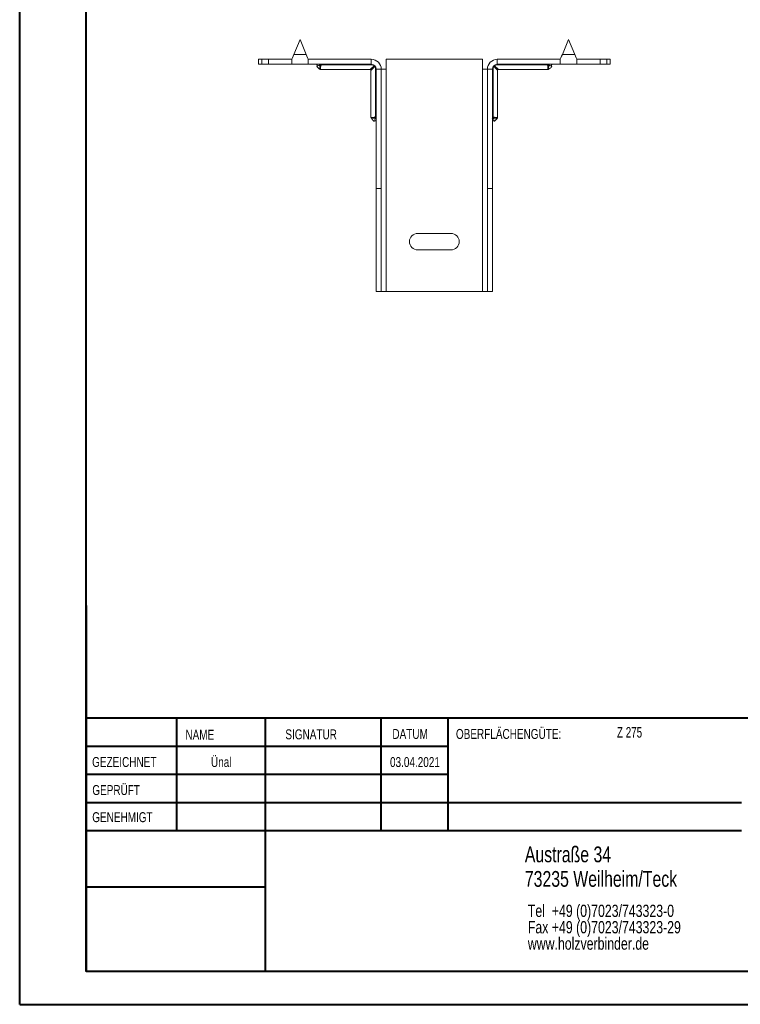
# Model space of a CAD drawing. Header units: millimetres. Extents: x 0 to 210, y 0 to 297.
# Tile 1 of 9: x 0 to 109, y 0 to 149. Entities that reach past the tile are written whole.
import ezdxf

# ---------------------------------------------------------------- set-up
doc = ezdxf.new("R2010")
doc.units = ezdxf.units.MM
doc.styles.add('SLDTEXTSTYLE0', font='TXT', dxfattribs={"width": 0.75})
doc.styles.add('SLDTEXTSTYLE2', font='TXT', dxfattribs={"width": 0.7})

# ---------------------------------------------------------------- blocks, each defined once
blk = doc.blocks.new('SW_NOTE_0')
at = {"color": 0, "linetype": 'Continuous', "lineweight": 0, "char_height": 1.8521, "attachment_point": 1, "style": 'SLDTEXTSTYLE0'}
for s, insert in [('Tel  +49 (0)7023/743323-0', (0, 2.39)), ('Fax +49 (0)7023/743323-29', (0, -0.08)), ('www.holzverbinder.de', (0, -2.55))]:
    blk.add_mtext(s, dxfattribs=dict(at, insert=insert))

msp = doc.modelspace()

# ---------------------------------------------------------------- linework, layer by layer
at = {"color": 7, "linetype": 'Continuous', "lineweight": 40}
for p, q in [((0.08, 0.21), (0.08, 297.21)), ((10.08, 5.21), (10.08, 292.21)), ((10.11, 60.37), (10.11, 5.12)), ((205.08, 43.37), (10.11, 43.37)), ((23.71, 43.37), (23.71, 26.37)), ((37.1, 43.37), (37.1, 5.12)), ((54.51, 43.37), (54.51, 26.37)), ((64.71, 26.37), (64.71, 43.37)), ((64.71, 39.1), (10.11, 39.1)), ((64.71, 34.87), (10.11, 34.87)), ((108.91, 30.62), (10.11, 30.62)), ((108.91, 26.37), (10.11, 26.37)), ((37.1, 17.87), (10.11, 17.87)), ((10.11, 13.71), (10.08, 13.71)), ((10.11, 9.46), (10.08, 9.46)), ((10.08, 5.21), (205.08, 5.21)), ((0.08, 0.21), (210.08, 0.21))]:
    msp.add_line(p, q, dxfattribs=at)
at = {"color": 7, "linetype": 'Continuous', "lineweight": 15}
for p, q in [((42.35, 145.74), (41.41, 143.49)), ((43.29, 143.49), (42.35, 145.74)), ((82.85, 145.74), (81.91, 143.49)), ((83.79, 143.49), (82.85, 145.74)), ((36.1, 142.74), (36.1, 141.99)), ((36.1, 142.74), (36.6, 142.74)), ((36.6, 142.74), (36.6, 141.99)), ((36.6, 142.74), (37.6, 142.74)), ((37.6, 141.99), (37.6, 142.74)), ((41.1, 142.74), (37.6, 142.74)), ((41.1, 142.74), (41.1, 141.99)), ((41.41, 143.49), (43.29, 143.49)), ((53.1, 142.74), (43.6, 142.74)), ((43.6, 141.99), (43.6, 142.74)), ((53.1, 141.99), (53.1, 142.74)), ((69.85, 142.74), (55.35, 142.74)), ((55.35, 141.24), (55.35, 142.74)), ((69.85, 142.74), (69.85, 141.24)), ((72.1, 141.99), (72.1, 142.74)), ((72.1, 142.74), (81.6, 142.74)), ((81.6, 142.74), (81.6, 141.99)), ((81.91, 143.49), (83.79, 143.49)), ((84.1, 141.99), (84.1, 142.74)), ((84.1, 142.74), (87.6, 142.74)), ((87.6, 141.99), (87.6, 142.74)), ((87.6, 142.74), (88.6, 142.74)), ((88.6, 141.99), (88.6, 142.74)), ((88.6, 142.74), (89.1, 142.74)), ((89.1, 141.99), (89.1, 142.74)), ((36.6, 141.99), (36.1, 141.99)), ((37.6, 141.99), (36.6, 141.99)), ((41.1, 141.99), (37.6, 141.99)), ((41.1, 141.99), (43.6, 141.99)), ((53.1, 141.99), (43.6, 141.99)), ((45.46, 141.19), (52.9, 141.19)), ((45.56, 141.99), (45.56, 141.9)), ((53.1, 141.9), (45.56, 141.9)), ((53.1, 141.99), (53.1, 141.9)), ((53.85, 141.24), (53.75, 141.24)), ((53.75, 134.08), (53.75, 141.24)), ((53.85, 141.24), (54.6, 141.24)), ((53.85, 123.24), (53.85, 141.24)), ((54.6, 123.24), (54.6, 141.24)), ((54.6, 141.24), (55.35, 141.24)), ((55.35, 107.74), (55.35, 141.24)), ((69.85, 141.24), (69.85, 107.74)), ((69.85, 141.24), (70.6, 141.24)), ((71.35, 141.24), (70.6, 141.24)), ((70.6, 123.24), (70.6, 141.24)), ((71.35, 123.24), (71.35, 141.24)), ((71.45, 141.24), (71.35, 141.24)), ((71.45, 141.24), (71.45, 134.08)), ((72.1, 141.99), (81.6, 141.99)), ((72.1, 141.9), (72.1, 141.99)), ((79.64, 141.9), (72.1, 141.9)), ((72.3, 141.19), (79.73, 141.19)), ((79.64, 141.9), (79.64, 141.99)), ((81.6, 141.99), (84.1, 141.99)), ((84.1, 141.99), (87.6, 141.99)), ((88.6, 141.99), (87.6, 141.99)), ((89.1, 141.99), (88.6, 141.99)), ((53.05, 141.04), (53.05, 133.99)), ((72.15, 133.99), (72.15, 141.04)), ((53.85, 134.08), (53.75, 134.08)), ((71.45, 134.08), (71.35, 134.08)), ((54.6, 123.24), (53.85, 123.24)), ((53.85, 107.74), (53.85, 123.24)), ((54.6, 107.74), (54.6, 123.24)), ((70.6, 123.24), (71.35, 123.24)), ((70.6, 107.74), (70.6, 123.24)), ((71.35, 107.74), (71.35, 123.24)), ((65.1, 116.49), (60.1, 116.49)), ((60.1, 113.99), (65.1, 113.99)), ((54.6, 107.74), (53.85, 107.74)), ((54.6, 107.74), (55.35, 107.74)), ((55.35, 107.74), (69.85, 107.74)), ((69.85, 107.74), (70.6, 107.74)), ((70.6, 107.74), (71.35, 107.74))]:
    msp.add_line(p, q, dxfattribs=at)
at = {"color": 7, "linetype": 'Continuous', "lineweight": 0}
for p, q in [((64.71, 39.12), (10.11, 39.12)), ((23.71, 5.21), (23.71, 5.12)), ((54.51, 5.21), (54.51, 5.12))]:
    msp.add_line(p, q, dxfattribs=at)
at = {"color": 7, "linetype": 'Continuous', "lineweight": 15, "flags": 128}
for points in [[(41.41, 143.49), (41.3, 143.23), (41.2, 142.98), (41.1, 142.74)], [(43.6, 142.74), (43.5, 142.98), (43.4, 143.23), (43.29, 143.49)], [(81.91, 143.49), (81.8, 143.23), (81.7, 142.98), (81.6, 142.74)], [(84.1, 142.74), (84, 142.98), (83.9, 143.23), (83.79, 143.49)], [(52.9, 141.19), (52.91, 141.2), (52.95, 141.24), (53.04, 141.31), (53.17, 141.43), (53.33, 141.57), (53.52, 141.74)], [(53.6, 141.67), (53.43, 141.47), (53.28, 141.31), (53.17, 141.18), (53.09, 141.09), (53.05, 141.05), (53.05, 141.04)], [(53.63, 141.77), (53.62, 141.78), (53.61, 141.78), (53.6, 141.78), (53.59, 141.78), (53.57, 141.77), (53.56, 141.76), (53.54, 141.75), (53.52, 141.74)], [(53.63, 141.77), (53.63, 141.77), (53.64, 141.76), (53.64, 141.74), (53.63, 141.73), (53.63, 141.72), (53.62, 141.7), (53.61, 141.68), (53.6, 141.67)], [(71.6, 141.67), (71.59, 141.68), (71.58, 141.7), (71.57, 141.72), (71.57, 141.73), (71.56, 141.74), (71.56, 141.76), (71.56, 141.77), (71.57, 141.77)], [(71.68, 141.74), (71.66, 141.75), (71.64, 141.76), (71.63, 141.77), (71.61, 141.78), (71.6, 141.78), (71.59, 141.78), (71.58, 141.78), (71.57, 141.77)], [(72.15, 141.04), (72.14, 141.05), (72.11, 141.09), (72.03, 141.18), (71.91, 141.31), (71.77, 141.47), (71.6, 141.67)], [(71.68, 141.74), (71.87, 141.57), (72.03, 141.43), (72.16, 141.31), (72.25, 141.24), (72.29, 141.2), (72.3, 141.19)]]:
    msp.add_lwpolyline(points, dxfattribs=at)
at = {"color": 7, "linetype": 'Continuous', "lineweight": 15}
for centre, radius, start, end in [((53.1, 141.24), 1.5, 0, 90), ((72.1, 141.24), 1.5, 90, 180), ((44.81, 141.84), 0.15, 324.0276, 89.9847), ((45.21, 141.85), 0.143, 355.6322, 86.3465), ((52.9, 141.04), 0.15, 3.5852, 86.153), ((53.1, 141.24), 0.75, 0, 90), ((53.29, 141.44), 0.384, 37.0409, 52.9569), ((72.1, 141.24), 0.75, 90, 180), ((71.91, 141.44), 0.384, 127.0431, 142.9591), ((72.3, 141.04), 0.15, 93.5852, 176.153), ((79.99, 141.85), 0.143, 93.6535, 184.3678), ((80.39, 141.84), 0.15, 90.0159, 215.8684), ((53.71, 133.73), 0.143, 3.6535, 94.368), ((71.49, 133.73), 0.143, 85.632, 176.3465), ((53.7, 133.33), 0.15, 0.0168, 125.8679), ((71.5, 133.33), 0.15, 54.0276, 179.9835), ((60.1, 115.24), 1.25, 90, 270), ((65.1, 115.24), 1.25, 270, 90)]:
    msp.add_arc(centre, radius, start, end, dxfattribs=at)
for points, knots in [([(44.93, 141.75), (44.92, 141.75), (44.91, 141.73), (44.9, 141.7), (44.9, 141.67), (44.91, 141.63), (44.94, 141.57), (45.02, 141.49), (45.18, 141.38), (45.29, 141.29), (45.36, 141.23)], [0, 0, 0, 0, 0.035637, 0.081888, 0.127477, 0.176816, 0.234115, 0.402214, 0.622869, 1, 1, 1, 1]), ([(45.35, 141.84), (45.28, 141.82), (45.15, 141.78), (44.95, 141.76), (44.94, 141.75), (44.93, 141.75)], [0, 0, 0, 0, 0.389367, 0.808807, 1, 1, 1, 1]), ([(45.35, 141.84), (45.37, 141.85), (45.4, 141.85), (45.47, 141.87), (45.51, 141.88), (45.56, 141.9)], [0, 0, 0, 0, 0.5, 0.5, 1, 1, 1, 1]), ([(45.36, 141.24), (45.36, 141.25), (45.36, 141.27), (45.36, 141.42), (45.36, 141.59), (45.35, 141.72), (45.35, 141.81), (45.35, 141.84)], [0, 0, 0, 0, 0.297611, 0.603575, 0.782884, 0.92239, 1, 1, 1, 1]), ([(45.36, 141.24), (45.37, 141.23), (45.39, 141.21), (45.43, 141.19), (45.46, 141.19), (45.46, 141.19)], [0, 0, 0, 0, 0.314862, 0.756332, 1, 1, 1, 1]), ([(45.56, 141.9), (45.53, 141.86), (45.49, 141.8), (45.46, 141.63), (45.46, 141.51), (45.46, 141.36), (45.46, 141.23), (45.46, 141.2), (45.46, 141.19)], [0, 0, 0, 0, 0.097007, 0.176504, 0.437445, 0.45262, 0.728233, 1, 1, 1, 1]), ([(53.52, 141.74), (53.47, 141.79), (53.4, 141.83), (53.26, 141.88), (53.18, 141.9), (53.1, 141.9)], [0, 0, 0, 0, 0.5, 0.5, 1, 1, 1, 1]), ([(53.75, 141.24), (53.75, 141.32), (53.74, 141.4), (53.69, 141.54), (53.65, 141.61), (53.6, 141.67)], [0, 0, 0, 0, 0.5, 0.5, 1, 1, 1, 1]), ([(71.6, 141.67), (71.55, 141.61), (71.51, 141.54), (71.46, 141.4), (71.45, 141.32), (71.45, 141.24)], [0, 0, 0, 0, 0.5, 0.5, 1, 1, 1, 1]), ([(72.1, 141.9), (72.02, 141.9), (71.94, 141.88), (71.8, 141.83), (71.73, 141.79), (71.68, 141.74)], [0, 0, 0, 0, 0.5, 0.5, 1, 1, 1, 1]), ([(79.64, 141.9), (79.68, 141.88), (79.72, 141.87), (79.8, 141.85), (79.83, 141.85), (79.85, 141.84)], [0, 0, 0, 0, 0.5, 0.5, 1, 1, 1, 1]), ([(79.73, 141.19), (79.74, 141.2), (79.74, 141.23), (79.74, 141.41), (79.74, 141.63), (79.71, 141.8), (79.67, 141.86), (79.64, 141.9)], [0, 0, 0, 0, 0.271986, 0.547597, 0.823497, 0.902994, 1, 1, 1, 1]), ([(79.73, 141.19), (79.74, 141.19), (79.76, 141.19), (79.8, 141.2), (79.83, 141.22), (79.84, 141.23), (79.84, 141.24)], [0, 0, 0, 0, 0.164956, 0.581614, 0.921178, 1, 1, 1, 1]), ([(79.85, 141.84), (79.85, 141.81), (79.85, 141.76), (79.85, 141.67), (79.84, 141.57), (79.84, 141.41), (79.84, 141.27), (79.84, 141.25), (79.84, 141.24)], [0, 0, 0, 0, 0.07757, 0.125356, 0.243413, 0.396681, 0.702484, 1, 1, 1, 1]), ([(79.84, 141.23), (79.9, 141.29), (80.04, 141.4), (80.21, 141.51), (80.29, 141.61), (80.3, 141.67), (80.3, 141.7), (80.29, 141.73), (80.27, 141.75), (80.27, 141.75)], [0, 0, 0, 0, 0.361958, 0.699924, 0.822697, 0.873688, 0.922608, 0.975032, 1, 1, 1, 1]), ([(80.27, 141.75), (80.26, 141.75), (80.25, 141.76), (80.05, 141.78), (79.92, 141.82), (79.85, 141.84)], [0, 0, 0, 0, 0.191188, 0.610641, 1, 1, 1, 1]), ([(53.05, 133.99), (53.05, 133.99), (53.05, 133.97), (53.06, 133.94), (53.08, 133.9), (53.09, 133.89), (53.1, 133.88)], [0, 0, 0, 0, 0.083102, 0.500156, 0.836063, 1, 1, 1, 1]), ([(53.06, 133.99), (53.06, 133.99), (53.07, 133.99), (53.24, 133.98), (53.43, 133.98), (53.58, 134), (53.66, 134.02), (53.72, 134.06), (53.75, 134.08)], [0, 0, 0, 0, 0.23003, 0.50533, 0.781311, 0.830539, 0.905499, 1, 1, 1, 1]), ([(53.08, 133.9), (53.14, 133.83), (53.25, 133.69), (53.37, 133.52), (53.47, 133.44), (53.52, 133.42), (53.56, 133.43), (53.59, 133.44), (53.61, 133.45), (53.61, 133.46)], [0, 0, 0, 0, 0.360079, 0.698769, 0.822072, 0.873145, 0.921977, 0.974193, 1, 1, 1, 1]), ([(53.7, 133.88), (53.67, 133.88), (53.62, 133.88), (53.51, 133.88), (53.39, 133.88), (53.24, 133.89), (53.11, 133.89), (53.1, 133.89), (53.1, 133.89)], [0, 0, 0, 0, 0.068653, 0.129492, 0.308949, 0.443735, 0.748562, 1, 1, 1, 1]), ([(53.61, 133.46), (53.61, 133.46), (53.61, 133.48), (53.64, 133.67), (53.68, 133.81), (53.7, 133.88)], [0, 0, 0, 0, 0.191188, 0.610641, 1, 1, 1, 1]), ([(53.75, 134.08), (53.74, 134.04), (53.73, 134), (53.71, 133.93), (53.7, 133.89), (53.7, 133.88)], [0, 0, 0, 0, 0.5, 0.5, 1, 1, 1, 1]), ([(71.5, 133.88), (71.5, 133.89), (71.49, 133.93), (71.47, 134), (71.46, 134.04), (71.45, 134.08)], [0, 0, 0, 0, 0.5, 0.5, 1, 1, 1, 1]), ([(71.45, 134.08), (71.48, 134.06), (71.54, 134.02), (71.62, 134), (71.77, 133.98), (71.96, 133.98), (72.13, 133.99), (72.14, 133.99), (72.14, 133.99)], [0, 0, 0, 0, 0.094501, 0.169461, 0.218689, 0.49467, 0.76997, 1, 1, 1, 1]), ([(72.1, 133.89), (72.09, 133.89), (72.09, 133.89), (71.95, 133.89), (71.79, 133.88), (71.67, 133.88), (71.58, 133.88), (71.53, 133.88), (71.5, 133.88)], [0, 0, 0, 0, 0.25137, 0.5562, 0.751769, 0.870507, 0.931346, 1, 1, 1, 1]), ([(71.5, 133.88), (71.52, 133.81), (71.56, 133.67), (71.59, 133.48), (71.59, 133.46), (71.59, 133.46)], [0, 0, 0, 0, 0.389368, 0.808807, 1, 1, 1, 1]), ([(71.59, 133.46), (71.6, 133.45), (71.61, 133.44), (71.64, 133.43), (71.68, 133.42), (71.71, 133.44), (71.77, 133.47), (71.85, 133.55), (71.96, 133.71), (72.06, 133.82), (72.11, 133.9)], [0, 0, 0, 0, 0.036428, 0.082505, 0.128021, 0.17744, 0.23496, 0.403777, 0.624753, 1, 1, 1, 1]), ([(72.1, 133.88), (72.11, 133.89), (72.12, 133.9), (72.14, 133.94), (72.15, 133.98), (72.15, 133.99)], [0, 0, 0, 0, 0.136532, 0.61263, 1, 1, 1, 1])]:
    msp.add_open_spline(points, degree=3, knots=knots, dxfattribs=at)

# ---------------------------------------------------------------- block references
at = {"color": 7, "linetype": 'Continuous', "lineweight": 0}
msp.add_blockref('SW_NOTE_0', (76.7, 12.85), dxfattribs=at)

# ---------------------------------------------------------------- texts
for s, insert, char_height, attachment_point, style in [('NAME', (25.07, 41.62), 1.5, 1, 'SLDTEXTSTYLE0'), ('SIGNATUR', (40.14, 41.68), 1.5, 1, 'SLDTEXTSTYLE0'), ('DATUM', (56.28, 41.74), 1.5, 1, 'SLDTEXTSTYLE0'), ('OBERFLÄCHENGÜTE:', (65.86, 41.74), 1.5, 1, 'SLDTEXTSTYLE0'), ('Z 275', (90.14, 42.03), 1.587, 1, 'SLDTEXTSTYLE2'), ('GEZEICHNET', (11, 37.51), 1.5, 1, 'SLDTEXTSTYLE0'), ('Ünal', (30.47, 37.5), 1.499, 2, 'SLDTEXTSTYLE0'), ('03.04.2021', (59.68, 37.5), 1.499, 2, 'SLDTEXTSTYLE0'), ('GEPRÜFT', (11.03, 33.28), 1.5, 1, 'SLDTEXTSTYLE0'), ('GENEHMIGT', (11.02, 29.19), 1.5, 1, 'SLDTEXTSTYLE0'), ('Austraße 34', (76.25, 24.02), 2.3813, 1, 'SLDTEXTSTYLE0'), ('73235 Weilheim/Teck', (76.25, 20.32), 2.3813, 1, 'SLDTEXTSTYLE0')]:
    msp.add_mtext(s, dxfattribs=dict(at, insert=insert, char_height=char_height, attachment_point=attachment_point, style=style))

doc.saveas('drawing.dxf')
